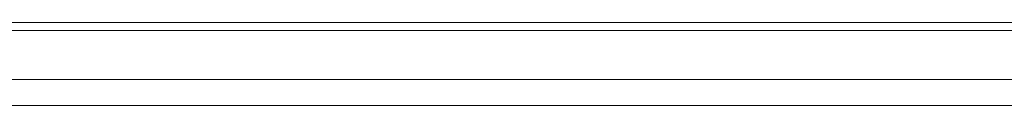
# Model space of a CAD drawing. Header units: millimetres. Extents: x 3925 to 5043, y -86 to 778.
# Tile 77 of 256: x 4303.526 to 4312.864, y -11.999 to -11.211. Entities that reach past the tile are written whole.
import ezdxf

# ---------------------------------------------------------------- set-up
doc = ezdxf.new("R2010")
doc.units = ezdxf.units.MM
doc.header["$LTSCALE"] = 46.255
for name, color, linetype in [('H30K-IO-LABEDXF_CONTINUOUS_LINE', 7, 'CONTINUOUS'), ('H30K-REAR-CODXF_CONTINUOUS_LINE', 7, 'CONTINUOUS'), ('LABEL-IO-H30DXF_CONTINUOUS_LINE', 7, 'CONTINUOUS')]:
    doc.layers.add(name, color=color, linetype=linetype)

msp = doc.modelspace()

# ---------------------------------------------------------------- linework, layer by layer
at = {"layer": 'H30K-IO-LABEDXF_CONTINUOUS_LINE', "color": 7, "linetype": 'Continuous', "lineweight": 0}
msp.add_line((4263.4288, -11.2114), (4370.3388, -11.2114), dxfattribs=at)
at = {"layer": 'H30K-REAR-CODXF_CONTINUOUS_LINE', "color": 7, "linetype": 'Continuous', "lineweight": 0}
for p, q in [((4263.4288, -11.2864), (4370.3388, -11.2864)), ((4370.3388, -11.7506), (4263.4288, -11.7506)), ((4370.3388, -11.9987), (4263.4288, -11.9987))]:
    msp.add_line(p, q, dxfattribs=at)
at = {"layer": 'LABEL-IO-H30DXF_CONTINUOUS_LINE', "color": 7, "linetype": 'Continuous', "lineweight": 0}
msp.add_line((4263.4288, -11.2114), (4370.3388, -11.2114), dxfattribs=at)

doc.saveas('drawing.dxf')
